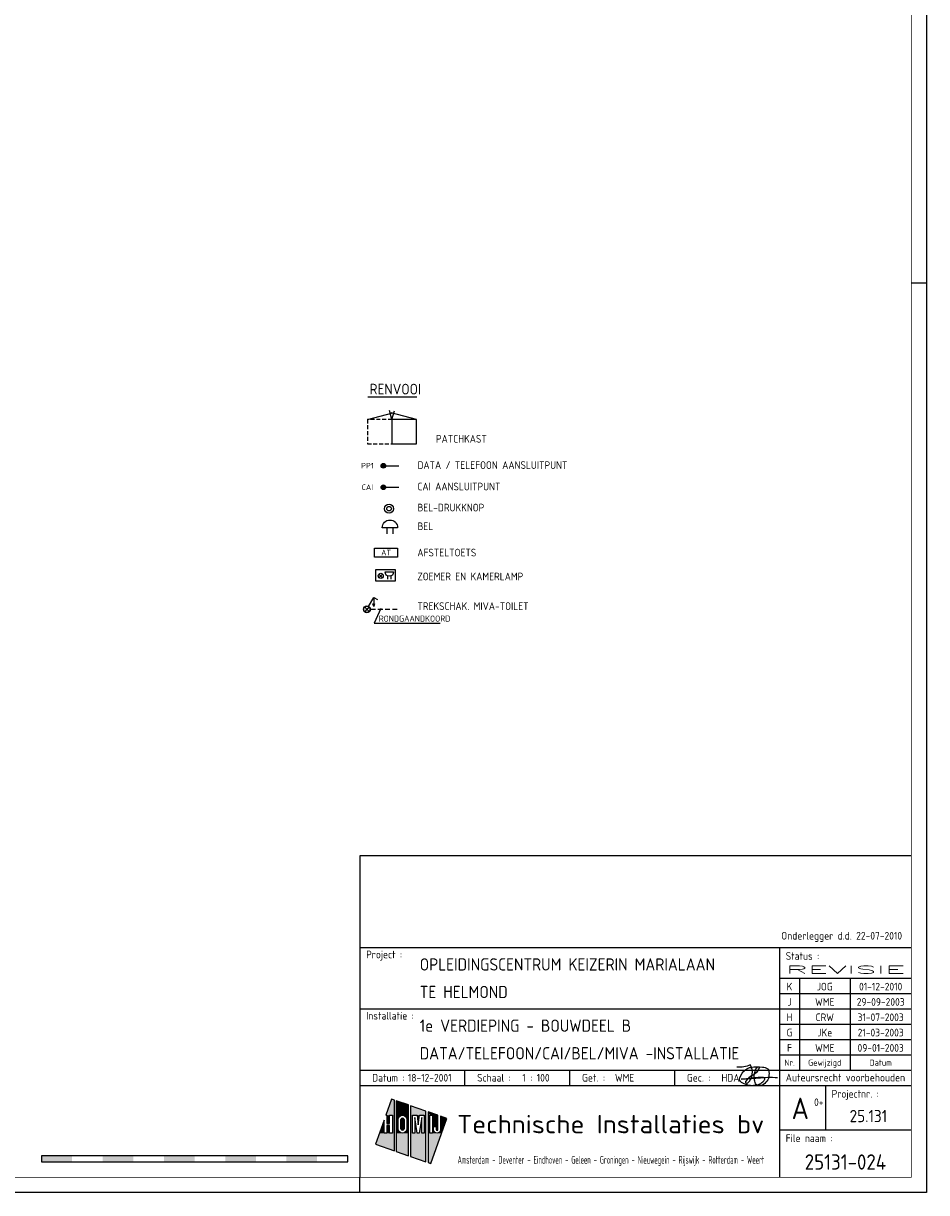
# Model space of a CAD drawing. Header units: millimetres. Extents: x 84333 to 240712, y -2244 to 84291.
# Tile 56 of 74: x 211222 to 240712, y 191 to 38363. Entities that reach past the tile are written whole.
import ezdxf
from ezdxf.enums import TextEntityAlignment as Align

# ---------------------------------------------------------------- set-up
doc = ezdxf.new("R2010")
doc.units = ezdxf.units.MM
doc.header["$LTSCALE"] = 100
doc.linetypes.add('HIDDEN', pattern=[9.525, 6.35, -3.175])
doc.layers.get('0').update_dxf_attribs({"linetype": 'CONTINUOUS'})
for name, color, linetype in [('02-61-50-lijn050', 90, 'CONTINUOUS'), ('71', 2, 'CONTINUOUS'), ('EB6431--_ATTRIB', 2, 'CONTINUOUS'), ('EL6411--_DEURBEL', 3, 'CONTINUOUS'), ('EL6414--_BELET24V', 3, 'CONTINUOUS'), ('EL6431--_CCTV', 3, 'CONTINUOUS'), ('INBRAAK', 3, 'CONTINUOUS'), ('LIJN025', 10, 'CONTINUOUS'), ('LIJN035', 50, 'CONTINUOUS'), ('LIJN050', 90, 'CONTINUOUS'), ('SCHAALBALK', 10, 'CONTINUOUS'), ('TEKST18', 1, 'CONTINUOUS'), ('TEKST25', 10, 'CONTINUOUS'), ('TEKST35', 50, 'CONTINUOUS'), ('TEKST50', 90, 'CONTINUOUS'), ('TEKST70', 130, 'CONTINUOUS')]:
    doc.layers.add(name, color=color, linetype=linetype)
doc.styles.add('1_8', font='ISO', dxfattribs={"height": 1.8})
doc.styles.add('HELV', font='ISO.SHX')
doc.styles.add('ISO', font='ISO.SHX')
doc.styles.add('MAATVOERING', font='iso.shx')
doc.styles.add('ROMAND', font='romand')
doc.styles.get("Standard").update_dxf_attribs({"font": 'iso.shx'})

# ---------------------------------------------------------------- blocks, each defined once
blk = doc.blocks.new('A0-GE')
at = {"layer": 'LIJN025'}
for p, q in [((1495, 297), (1500, 297)), ((1315, 80), (1495, 80)), ((1452, 80), (1452, 5)), ((1452, 70), (1495, 70)), ((1458.5, 70), (1458.5, 40)), ((1475, 70), (1475, 40)), ((1452, 65), (1495, 65)), ((1315, 60), (1452, 60)), ((1452, 60), (1495, 60)), ((1452, 55), (1495, 55)), ((1452, 50), (1495, 50)), ((1452, 45), (1495, 45)), ((1315, 40), (1495, 40)), ((1349.25, 35), (1349.25, 40)), ((1383.5, 35), (1383.5, 40)), ((1417.75, 35), (1417.75, 40)), ((1315, 35), (1495, 35)), ((1467, 35), (1467, 20.5)), ((1325.28, 30.55), (1323.44, 25.28)), ((1326.23, 30.22), (1325.28, 30.55)), ((1326.23, 13.64), (1326.23, 30.22)), ((1330.81, 28.62), (1326.85, 30)), ((1326.85, 30), (1326.85, 13.42)), ((1330.81, 12.03), (1330.81, 28.62)), ((1336.53, 26.61), (1331.49, 28.38)), ((1331.49, 28.38), (1331.49, 11.8)), ((1322.88, 23.67), (1320.11, 15.78)), ((1322.88, 19.41), (1322.88, 23.67)), ((1323.44, 25.28), (1323.78, 25.28)), ((1323.78, 25.28), (1323.78, 22.62)), ((1324.68, 25.28), (1325.58, 25.28)), ((1324.68, 22.62), (1324.68, 25.28)), ((1325.58, 25.28), (1325.58, 19.41)), ((1327.51, 23.91), (1327.61, 24.43)), ((1327.51, 20.8), (1327.51, 23.91)), ((1327.61, 24.43), (1327.9, 24.86)), ((1327.9, 24.86), (1328.35, 25.18)), ((1328.35, 25.18), (1328.88, 25.28)), ((1328.39, 23.89), (1328.46, 24.14)), ((1328.39, 20.81), (1328.39, 23.89)), ((1328.46, 24.14), (1328.63, 24.32)), ((1328.63, 24.32), (1328.89, 24.39)), ((1328.88, 25.28), (1329.41, 25.18)), ((1328.89, 24.39), (1329.13, 24.32)), ((1329.13, 24.32), (1329.31, 24.14)), ((1329.31, 24.14), (1329.38, 23.89)), ((1329.38, 23.89), (1329.38, 20.81)), ((1329.41, 25.18), (1329.85, 24.88)), ((1329.85, 24.88), (1330.14, 24.45)), ((1330.14, 24.45), (1330.25, 23.91)), ((1330.25, 23.91), (1330.25, 20.8)), ((1332.1, 19.41), (1332.1, 25.28)), ((1332.1, 25.28), (1333.62, 25.28)), ((1333.72, 19.41), (1332.87, 24.56)), ((1332.87, 24.56), (1332.87, 19.41)), ((1333.62, 25.28), (1334, 22.14)), ((1334, 22.14), (1334.38, 25.28)), ((1335.15, 24.56), (1334.29, 19.41)), ((1334.38, 25.28), (1335.92, 25.28)), ((1335.15, 19.41), (1335.15, 24.56)), ((1335.92, 25.28), (1335.92, 19.41)), ((1336.53, 10.03), (1336.53, 26.61)), ((1340.46, 25.24), (1337.21, 26.37)), ((1337.21, 26.37), (1337.21, 9.79)), ((1337.81, 19.41), (1337.81, 25.28)), ((1337.81, 25.28), (1338.69, 25.28)), ((1338.14, 9.47), (1343.31, 24.24)), ((1338.69, 25.28), (1338.69, 19.41)), ((1340.46, 20.62), (1340.46, 25.24)), ((1343.31, 24.24), (1341.31, 24.94)), ((1341.31, 24.94), (1341.31, 20.61)), ((1323.78, 19.41), (1322.88, 19.41)), ((1323.78, 22.62), (1324.68, 22.62)), ((1324.68, 21.86), (1323.78, 21.86)), ((1323.78, 21.86), (1323.78, 19.41)), ((1324.68, 19.41), (1324.68, 21.86)), ((1325.58, 19.41), (1324.68, 19.41)), ((1327.61, 20.28), (1327.51, 20.8)), ((1327.91, 19.82), (1327.61, 20.28)), ((1328.37, 19.52), (1327.91, 19.82)), ((1328.91, 19.41), (1328.37, 19.52)), ((1328.45, 20.57), (1328.39, 20.81)), ((1328.64, 20.38), (1328.45, 20.57)), ((1328.89, 20.32), (1328.64, 20.38)), ((1329.14, 20.38), (1328.89, 20.32)), ((1329.43, 19.53), (1328.91, 19.41)), ((1329.32, 20.56), (1329.14, 20.38)), ((1329.38, 20.81), (1329.32, 20.56)), ((1329.86, 19.83), (1329.43, 19.53)), ((1330.15, 20.26), (1329.86, 19.83)), ((1330.25, 20.8), (1330.15, 20.26)), ((1332.87, 19.41), (1332.1, 19.41)), ((1334.29, 19.41), (1333.72, 19.41)), ((1335.92, 19.41), (1335.15, 19.41)), ((1338.69, 19.41), (1337.81, 19.41)), ((1339.02, 20.61), (1339.02, 21.54)), ((1339.02, 21.54), (1339.88, 21.54)), ((1339.09, 20.16), (1339.02, 20.61)), ((1339.34, 19.76), (1339.09, 20.16)), ((1339.7, 19.5), (1339.34, 19.76)), ((1340.16, 19.41), (1339.7, 19.5)), ((1339.88, 21.54), (1339.88, 20.62)), ((1339.88, 20.62), (1339.97, 20.41)), ((1339.97, 20.41), (1340.17, 20.33)), ((1340.61, 19.5), (1340.16, 19.41)), ((1340.17, 20.33), (1340.37, 20.41)), ((1340.37, 20.41), (1340.46, 20.62)), ((1340.99, 19.77), (1340.61, 19.5)), ((1341.24, 20.17), (1340.99, 19.77)), ((1341.31, 20.61), (1341.24, 20.17)), ((1452, 20.5), (1495, 20.5)), ((1320.11, 15.78), (1326.23, 13.64)), ((1326.85, 13.42), (1330.81, 12.03)), ((1331.49, 11.8), (1336.53, 10.03)), ((1337.21, 9.79), (1338.14, 9.47)), ((1315, 0), (1315, 5))]:
    blk.add_line(p, q, dxfattribs=at)
blk.add_lwpolyline([(1500, 841), (1500, 0), (0, 0), (0, 841)], close=True, dxfattribs=at)
for points in [[(1323.44, 25.28), (1325.28, 30.55), (1326.23, 25.28), (1326.23, 30.22)], [(1326.85, 25.28), (1326.85, 30), (1330.81, 25.28), (1330.81, 28.62)], [(1331.49, 25.28), (1331.49, 28.38), (1336.53, 25.28), (1336.53, 26.61)], [(1321.39, 19.41), (1322.88, 23.67), (1322.88, 19.41), (1322.88, 23.67)], [(1323.78, 22.62), (1323.78, 25.28), (1324.68, 22.62), (1324.68, 25.28)], [(1325.58, 19.41), (1325.58, 25.28), (1326.23, 19.41), (1326.23, 25.28)], [(1326.85, 23.91), (1326.85, 25.28), (1327.51, 23.91), (1327.61, 24.43)], [(1327.61, 24.43), (1326.85, 25.28), (1327.9, 24.86), (1326.85, 25.28)], [(1327.9, 24.86), (1326.85, 25.28), (1328.35, 25.18), (1326.85, 25.28)], [(1328.35, 25.18), (1326.85, 25.28), (1328.88, 25.28), (1326.85, 25.28)], [(1326.85, 20.8), (1326.85, 23.91), (1327.51, 20.8), (1327.51, 23.91)], [(1328.39, 23.89), (1328.46, 24.14), (1329.38, 23.89), (1329.31, 24.14)], [(1328.39, 20.81), (1328.39, 23.89), (1329.38, 20.81), (1329.38, 23.89)], [(1328.46, 24.14), (1328.63, 24.32), (1329.31, 24.14), (1329.13, 24.32)], [(1328.63, 24.32), (1328.89, 24.39), (1329.13, 24.32), (1328.89, 24.39)], [(1329.41, 25.18), (1328.88, 25.28), (1329.41, 25.18), (1330.81, 25.28)], [(1329.85, 24.88), (1329.41, 25.18), (1329.85, 24.88), (1330.81, 25.28)], [(1330.14, 24.45), (1329.85, 24.88), (1330.14, 24.45), (1330.81, 25.28)], [(1330.25, 23.91), (1330.14, 24.45), (1330.81, 23.91), (1330.81, 25.28)], [(1330.25, 20.8), (1330.25, 23.91), (1330.81, 20.8), (1330.81, 23.91)], [(1331.49, 19.41), (1331.49, 25.28), (1332.1, 19.41), (1332.1, 25.28)], [(1332.87, 19.41), (1332.87, 24.56), (1333.72, 19.41), (1332.87, 24.56)], [(1334, 22.14), (1333.62, 25.28), (1334, 22.14), (1334.38, 25.28)], [(1334.29, 19.41), (1335.15, 24.56), (1335.15, 19.41), (1335.15, 24.56)], [(1335.92, 19.41), (1335.92, 25.28), (1336.53, 19.41), (1336.53, 25.28)], [(1337.21, 19.41), (1337.21, 26.37), (1337.81, 19.41), (1337.81, 25.28)], [(1337.81, 25.28), (1337.21, 26.37), (1338.69, 25.28), (1337.21, 26.37)], [(1338.69, 25.28), (1337.21, 26.37), (1340.46, 25.24), (1337.21, 26.37)], [(1338.69, 25.24), (1338.69, 25.28), (1340.46, 25.24)], [(1338.69, 21.54), (1338.69, 25.24), (1340.46, 21.54), (1340.46, 25.24)], [(1341.31, 20.61), (1341.31, 24.94), (1342.04, 20.61), (1343.31, 24.24)], [(1320.11, 15.78), (1321.39, 19.41), (1326.23, 13.64), (1326.23, 19.41)], [(1323.78, 19.41), (1323.78, 21.86), (1324.68, 19.41), (1324.68, 21.86)], [(1326.85, 19.41), (1326.85, 20.8), (1326.85, 19.41), (1327.51, 20.8)], [(1326.85, 19.41), (1327.51, 20.8), (1326.85, 19.41), (1327.61, 20.28)], [(1326.85, 19.41), (1327.61, 20.28), (1326.85, 19.41), (1327.91, 19.82)], [(1326.85, 19.41), (1327.91, 19.82), (1326.85, 19.41), (1328.37, 19.52)], [(1326.85, 19.41), (1328.37, 19.52), (1326.85, 19.41), (1328.91, 19.41)], [(1326.85, 13.42), (1326.85, 19.41), (1330.81, 12.03), (1330.81, 19.41)], [(1328.45, 20.57), (1328.39, 20.81), (1329.32, 20.56), (1329.38, 20.81)], [(1328.64, 20.38), (1328.45, 20.57), (1329.14, 20.38), (1329.32, 20.56)], [(1328.89, 20.32), (1328.64, 20.38), (1328.89, 20.32), (1329.14, 20.38)], [(1328.91, 19.41), (1329.43, 19.53), (1328.91, 19.41), (1330.81, 19.41)], [(1329.43, 19.53), (1329.86, 19.83), (1329.43, 19.53), (1330.81, 19.41)], [(1329.86, 19.83), (1330.15, 20.26), (1329.86, 19.83), (1330.81, 19.41)], [(1330.81, 19.41), (1330.15, 20.26), (1330.81, 20.8), (1330.25, 20.8)], [(1331.49, 11.8), (1331.49, 19.41), (1336.53, 10.03), (1336.53, 19.41)], [(1337.21, 9.79), (1337.21, 19.41), (1338.14, 9.47), (1341.62, 19.41)], [(1338.69, 19.41), (1338.69, 21.54), (1339.02, 20.61), (1339.02, 21.54)], [(1338.69, 19.41), (1339.02, 20.61), (1338.69, 19.41), (1339.09, 20.16)], [(1338.69, 19.41), (1339.09, 20.16), (1338.69, 19.41), (1339.34, 19.76)], [(1338.69, 19.41), (1339.34, 19.76), (1338.69, 19.41), (1339.7, 19.5)], [(1338.69, 19.41), (1339.7, 19.5), (1338.69, 19.41), (1340.16, 19.41)], [(1339.02, 20.61), (1339.02, 21.54), (1339.09, 20.16), (1339.02, 20.61)], [(1339.88, 20.62), (1339.88, 21.54), (1339.97, 20.41), (1339.88, 21.54)], [(1339.97, 20.41), (1339.88, 21.54), (1340.17, 20.33), (1339.88, 21.54)], [(1340.17, 20.33), (1339.88, 21.54), (1340.37, 20.41), (1339.88, 21.54)], [(1340.37, 20.41), (1339.88, 21.54), (1340.46, 20.62), (1339.88, 21.54)], [(1340.46, 20.62), (1339.88, 21.54), (1340.46, 20.62), (1340.46, 21.54)], [(1340.16, 19.41), (1341.62, 19.41), (1340.61, 19.5), (1341.62, 19.41)], [(1341.62, 19.41), (1340.61, 19.5), (1341.62, 19.41), (1340.99, 19.77)], [(1341.62, 19.41), (1340.99, 19.77), (1342.04, 20.61), (1341.24, 20.17)], [(1341.24, 20.17), (1341.31, 20.61), (1341.24, 20.17), (1342.04, 20.61)]]:
    blk.add_solid(points, dxfattribs=at)
at = {"layer": 'LIJN050'}
for p, q in [((1495, 110), (1315, 110)), ((1315, 110), (1315, 5))]:
    blk.add_line(p, q, dxfattribs=at)
at = {"layer": 'LIJN050', "const_width": 0.2}
blk.add_lwpolyline([(1495, 836), (25, 836), (25, 5), (1495, 5)], close=True, dxfattribs=at)
at = {"layer": 'SCHAALBALK'}
for p, q in [((1211, 12), (1211, 10)), ((1311, 12), (1211, 12)), ((1311, 10), (1311, 12)), ((1211, 10), (1311, 10))]:
    blk.add_line(p, q, dxfattribs=at)
for points in [[(1211, 10), (1211, 12), (1221, 10), (1221, 12)], [(1231, 10), (1231, 12), (1241, 10), (1241, 12)], [(1251, 10), (1251, 12), (1261, 10), (1261, 12)], [(1271, 10), (1271, 12), (1281, 10), (1281, 12)], [(1291, 10), (1291, 12), (1301, 10), (1301, 12)]]:
    blk.add_solid(points, dxfattribs=at)
at = {"layer": 'TEKST18', "style": 'ISO'}
for s, p in [('Nr.', (1455.25, 41.43)), ('Gewijzigd', (1466.75, 41.43)), ('Datum', (1485, 41.43))]:
    blk.add_text(s, height=2, dxfattribs=at).set_placement(p, align=Align.CENTER)
at = {"layer": 'TEKST18', "style": 'ISO', "width": 0.67468}
blk.add_text('Amsterdam - Deventer - Eindhoven - Geleen - Groningen - Nieuwegein - Rijswijk - Rotterdam - Weert', height=2.5, dxfattribs=at).set_placement((1346.88, 9.47), (1447, 9.47), align=Align.FIT)
at = {"layer": 'TEKST25', "style": 'ISO'}
for s, p in [('Project :', (1317, 76.5)), ('Status :', (1454, 76)), ('Installatie :', (1317, 56.5)), ('Datum :', (1319, 36.25)), ('Schaal :', (1353.25, 36.25)), ('Get. :', (1387.5, 36.25)), ('Gec. :', (1421.75, 36.25)), ('Projectnr. :', (1469, 31)), ('File naam :', (1454, 16.5))]:
    blk.add_text(s, height=2.5, dxfattribs=at).set_placement(p)
at = {"layer": 'TEKST25', "style": 'ISO', "width": 1.015814}
blk.add_text('Auteursrecht voorbehouden', height=2.5, dxfattribs=at).set_placement((1454, 36.3), (1493, 36.3), align=Align.FIT)
at = {"layer": 'TEKST25', "style": 'ROMAND', "width": 2.899115}
blk.add_attdef('STATUS', text='', height=2.5, dxfattribs=at).set_placement((1454, 71.5), (1493, 71.5), align=Align.FIT)
at = {"layer": 'TEKST25', "style": 'ISO'}
for tag, p in [('E', (1455.25, 66)), ('NAAM-E', (1466.75, 66)), ('DATUM-E', (1485, 66)), ('D', (1455.25, 61)), ('NAAM-D', (1466.75, 61)), ('DATUM-D', (1485, 61)), ('C', (1455.25, 56)), ('NAAM-C', (1466.75, 56)), ('DATUM-C', (1485, 56)), ('B', (1455.25, 51)), ('NAAM-B', (1466.75, 51)), ('DATUM-B', (1485, 51)), ('A', (1455.25, 46)), ('NAAM-A', (1466.75, 46)), ('DATUM-A', (1485, 46))]:
    blk.add_attdef(tag, text='', height=2.5, dxfattribs=at).set_placement(p, align=Align.CENTER)
for tag, p in [('DATUM', (1332.75, 36.25)), ('SCHAAL', (1368, 36.25)), ('GETEKEND', (1398.25, 36.25)), ('GECONTOL.', (1433, 36.25)), ('FORMAAT', (1463.25, 28.25))]:
    blk.add_attdef(tag, p, '', height=2.5, dxfattribs=at)
at = {"layer": 'TEKST35', "style": 'ISO'}
for tag, p in [('PROJECT', (1334.5, 72.5)), ('PLAATS', (1334.5, 63.5)), ('INSTALLATIE-REGEL1', (1334.5, 52.5)), ('INSTALLATIE-REGEL2', (1334.5, 43.5))]:
    blk.add_attdef(tag, p, '', height=4, dxfattribs=at)
blk.add_attdef('PROJ.NR.', text='', height=4, dxfattribs=at).set_placement((1481, 23), align=Align.CENTER)
at = {"layer": 'TEKST50', "style": 'HELV', "width": 1.169753}
blk.add_text('Technische Installaties bv', height=6, dxfattribs=at).set_placement((1346.72, 19.36), (1446.99, 19.36), align=Align.FIT)
at = {"layer": 'TEKST50', "style": 'ISO'}
blk.add_attdef('FILE-NAAM', text='', height=5, dxfattribs=at).set_placement((1473.5, 7.5), align=Align.CENTER)
at = {"layer": 'TEKST70', "style": 'HELV'}
blk.add_text('A', height=7, dxfattribs=at).set_placement((1458.75, 24), align=Align.CENTER)
blk = doc.blocks.new('PRHDA')
at = {"layer": '02-61-50-lijn050', "color": 50, "linetype": 'ByBlock', "flags": 128}
blk.add_lwpolyline([(-70, 246, 0.043806), (-705, 234, -0.031193), (-1253, 209), (-809, 257, 0.003454), (-595, 274, -0.231177), (-497, 236, -0.175519), (-494, 194, -0.153375), (-552, 106, -0.056813), (-651, 43, -0.100205), (-852, -8, -0.16296), (-1242, 100, -0.379529), (-1301, 251, -0.14016), (-1100, 518, -0.143334), (-940, 590, -0.06258), (-558, 601, -0.12688), (-385, 542, -0.169413), (-357, 496, -0.095564), (-353, 276, -0.080055), (-384, 187, -0.126486), (-523, 35, -0.214891), (-713, 6, -0.203106), (-762, 34, -0.121177), (-821, 172, -0.121604), (-801, 453, -0.010614), (-783, 511, -0.021915), (-760, 562, -0.15615), (-707, 606, -0.050224), (-686, 611, -0.295436), (-670, 603, -0.250173), (-667, 558, -0.167384), (-891, 324, 0.121525), (-1106, 142, 0.14194), (-1116, 115, 0.153562), (-1114, 98, 0.520832), (-1040, 81, 0.362036), (-958, 675, -0.145439), (-1391, 601)], format="xyb", dxfattribs=at)
blk = doc.blocks.new('ES4X2')
for p, q in [((-0.45, 1.4), (-0.45, 2.6)), ((-0.15, 1.27), (-0.15, 2.73)), ((0, 1.25), (0, -3)), ((0.15, 1.27), (0.15, 2.73)), ((0.45, 1.4), (0.45, 2.6))]:
    blk.add_line(p, q)
blk.add_circle((0, 2), 0.75)
at = {"style": '1_8', "flags": 8}
for tag, p in [('NUMMER', (1.25, 3.5)), ('CODE', (-1.25, 3.5))]:
    blk.add_attdef(tag, text='', height=1.8, rotation=90, dxfattribs=at).set_placement(p, align=Align.MIDDLE_LEFT)
blk.add_attdef('M_CODE', text='', height=1.8, dxfattribs=at).set_placement((0, 0), align=Align.MIDDLE_CENTER)
blk = doc.blocks.new('DATAKASTROC')
at = {"layer": 'LIJN025'}
blk.add_line((259, 14985), (1860, 14985), dxfattribs=at)
at = {"layer": 'LIJN035', "color": 10}
for p, q in [((1035, 14241), (965, 14531)), ((1045, 14241), (1125, 14521)), ((245, 14241), (1075, 14461)), ((1845, 14241), (1015, 14461)), ((1845, 14241), (1045, 14241)), ((1045, 14241), (1045, 13441)), ((1845, 13441), (1845, 14241)), ((1045, 13441), (1845, 13441))]:
    blk.add_line(p, q, dxfattribs=at)
at = {"layer": 'LIJN035', "color": 10, "linetype": 'HIDDEN', "ltscale": 0.2}
for p, q in [((1045, 14241), (245, 14241)), ((245, 14241), (245, 13441)), ((245, 13441), (1045, 13441))]:
    blk.add_line(p, q, dxfattribs=at)
at = {"layer": 'EL6431--_CCTV'}
ref = blk.add_blockref('ES4X2', (965, 12730, 1050), dxfattribs=dict(at, xscale=100, yscale=100, zscale=100, rotation=90))
ref.add_attrib('CODE', 'PP1', dxfattribs={"layer": 'EB6431--_ATTRIB', "color": 1, "height": 180, "style": '1_8', "flags": 8}).set_placement((243, 12732, 1050), align=Align.MIDDLE_CENTER)
ref = blk.add_blockref('ES4X2', (965, 12027, 1050), dxfattribs=dict(at, xscale=100, yscale=100, zscale=100, rotation=90))
ref.add_attrib('CODE', 'CAI', dxfattribs={"layer": 'EB6431--_ATTRIB', "color": 1, "height": 180, "style": '1_8', "flags": 8}).set_placement((243, 12029, 1050), align=Align.MIDDLE_CENTER)
at = {"layer": 'TEKST25'}
for s, p in [('PATCHKAST', (2479, 13485)), ('DATA / TELEFOON AANSLUITPUNT', (1877, 12627)), ('CAI AANSLUITPUNT', (1877, 11927))]:
    blk.add_text(s, height=250, dxfattribs=at).set_placement(p)
at = {"layer": 'TEKST35'}
blk.add_text('RENVOOI', height=350, dxfattribs=at).set_placement((312, 15057))
blk = doc.blocks.new('ES081010')
at = {"color": 0}
for p, q in [((-1, 0), (-1, -2)), ((1, -2), (1, 0))]:
    blk.add_line(p, q, dxfattribs=at)
blk.add_lwpolyline([(-2.5, 2.25), (2.5, 2.25, -1)], format="xyb", close=True, dxfattribs=at)
at = {"color": 0, "style": '1_8', "flags": 8}
for tag, p in [('NUMMER', (0, 6.75)), ('SCHAK', (0, 4))]:
    blk.add_attdef(tag, text='', height=1.8, dxfattribs=at).set_placement(p, align=Align.MIDDLE)
at = {"style": '1_8'}
for tag, flags, p in [('M_CODE', 8, (0, 0)), ('CODE', 9, (0, 3))]:
    blk.add_attdef(tag, text='', height=1.8, dxfattribs=dict(at, flags=flags)).set_placement(p, align=Align.MIDDLE_CENTER)
blk = doc.blocks.new('ES081001')
for p, q in [((1.06, -1.06), (-1.06, 1.06)), ((-1.06, -1.06), (1.06, 1.06))]:
    blk.add_line(p, q)
blk.add_circle((0, 0), 1.5)
at = {"color": 2, "style": '1_8', "flags": 8}
for tag, p in [('NUMMER', (0, 5.5)), ('CODE', (0, 3))]:
    blk.add_attdef(tag, text='', height=1.8, dxfattribs=at).set_placement(p, align=Align.MIDDLE)
at = {"style": '1_8', "flags": 8}
blk.add_attdef('M_CODE', text='', height=1.8, dxfattribs=at).set_placement((0, 0), align=Align.MIDDLE_CENTER)
blk = doc.blocks.new('ES081006')
at = {"color": 0}
for p, q in [((-1, 0), (-1, -2)), ((1, -2), (1, 0))]:
    blk.add_line(p, q, dxfattribs=at)
blk.add_lwpolyline([(2.5, 0), (-2.5, 0, -1)], format="xyb", close=True, dxfattribs=at)
at = {"color": 0, "style": '1_8', "flags": 8}
for tag, p in [('NUMMER', (0, 6.75)), ('SCHAK', (0, 4))]:
    blk.add_attdef(tag, text='', height=1.8, dxfattribs=at).set_placement(p, align=Align.MIDDLE)
at = {"style": '1_8', "flags": 8}
blk.add_attdef('M_CODE', text='', height=1.8, dxfattribs=at).set_placement((0, 0), align=Align.MIDDLE_CENTER)
blk = doc.blocks.new('ES3S1-T')
at = {"color": 1}
blk.add_line((2.31, 4), (2.31, 1), dxfattribs=at)
at = {"color": 0}
blk.add_lwpolyline([(0.58, 1), (2.31, 4), (3.61, 3.25)], dxfattribs=at)
at = {"color": 1}
blk.add_lwpolyline([(2.01, 1.8), (2.61, 1.8), (2.31, 1)], close=True, dxfattribs=at)
blk.add_lwpolyline([(2.16, 1.8), (2.31, 1), (2.46, 1.8), (2.46, 1.8)], dxfattribs=at)
at = {"color": 0}
blk.add_circle((0, 0), 1.15, dxfattribs=at)
at = {"style": '1_8'}
for tag, flags, p in [('SCHAK', 8, (3, 5.5)), ('KAST', 9, (-3, 0.5)), ('M_CODE', 9, (0, 0)), ('GROEP', 9, (-3, -4.5)), ('DOEL', 9, (-3, -2))]:
    blk.add_attdef(tag, text='', height=1.8, dxfattribs=dict(at, flags=flags)).set_placement(p, align=Align.MIDDLE_CENTER)
blk = doc.blocks.new('ES111410')
for radius in [1.5, 0.75]:
    blk.add_circle((0, 0), radius)
at = {"style": '1_8', "flags": 8}
for tag, p in [('NUMMER', (0, 5.5)), ('CODE', (0, 3))]:
    blk.add_attdef(tag, text='', height=1.8, dxfattribs=at).set_placement(p, align=Align.MIDDLE)
blk.add_attdef('M_CODE', text='', height=1.8, dxfattribs=at).set_placement((0, 0), align=Align.MIDDLE_CENTER)

msp = doc.modelspace()

# ---------------------------------------------------------------- linework, layer by layer
at = {"layer": '71'}
for q in [(222365, 19306), (222365, 19161), (222510, 19306), (222510, 19161)]:
    msp.add_line((222437, 19234), q, dxfattribs=at)
msp.add_circle((222437, 19234), 102, dxfattribs=at)
at = {"layer": 'EL6414--_BELET24V'}
for p, q in [((223367, 20524), (222720, 20524)), ((222720, 20524), (222720, 20159)), ((223367, 20159), (223367, 20524)), ((222720, 20159), (223367, 20159))]:
    msp.add_line(p, q, dxfattribs=at)
at = {"layer": 'EL6414--_BELET24V', "linetype": 'HIDDEN', "ltscale": 0.25}
msp.add_line((222557, 19234), (223493, 19234), dxfattribs=at)
at = {"layer": 'LIJN025'}
for p, q in [((222891, 19264), (222670, 18785)), ((222670, 18785), (224832, 18785))]:
    msp.add_line(p, q, dxfattribs=at)
at = {"layer": 'LIJN035'}
msp.add_lwpolyline([(223440, 20935), (222690, 20935), (222690, 21235), (223440, 21235)], close=True, dxfattribs=at)

# ---------------------------------------------------------------- block references
ref = msp.add_blockref('A0-GE', (90712, 191), dxfattribs=dict(xscale=100, yscale=100, zscale=100))
ref.add_attrib('PROJECT', 'OPLEIDINGSCENTRUM KEIZERIN MARIALAAN', (224162, 7441), dxfattribs={"layer": 'TEKST35', "height": 400, "style": 'ISO'})
ref.add_attrib('PLAATS', 'TE HELMOND', (224162, 6541), dxfattribs={"layer": 'TEKST35', "height": 400, "style": 'ISO'})
ref.add_attrib('INSTALLATIE-REGEL1', '1e VERDIEPING - BOUWDEEL B', (224162, 5441), dxfattribs={"layer": 'TEKST35', "height": 400, "style": 'ISO'})
ref.add_attrib('INSTALLATIE-REGEL2', 'DATA/TELEFOON/CAI/BEL/MIVA -INSTALLATIE', (224162, 4541), dxfattribs={"layer": 'TEKST35', "height": 400, "style": 'ISO'})
ref.add_attrib('PROJ.NR.', '25.131', dxfattribs={"layer": 'TEKST35', "height": 400, "style": 'ISO'}).set_placement((238812, 2491), align=Align.CENTER)
ref.add_attrib('FILE-NAAM', '25131-024', dxfattribs={"layer": 'TEKST50', "height": 500, "style": 'ISO'}).set_placement((238062, 941), align=Align.CENTER)
ref.add_attrib('DATUM', '18-12-2001', (223775, 3816), dxfattribs={"layer": 'TEKST25', "height": 250, "style": 'ISO'})
ref.add_attrib('SCHAAL', '1 : 100', (227512, 3816), dxfattribs={"layer": 'TEKST25', "height": 250, "style": 'ISO'})
ref.add_attrib('GETEKEND', 'WME', (230537, 3816), dxfattribs={"layer": 'TEKST25', "height": 250, "style": 'ISO'})
ref.add_attrib('GECONTOL.', 'HDA', (234012, 3816), dxfattribs={"layer": 'TEKST25', "height": 250, "style": 'ISO'})
ref.add_attrib('STATUS', 'REVISIE', dxfattribs={"layer": 'TEKST25', "height": 250, "style": 'ROMAND', "width": 2.899115}).set_placement((236112, 7341), (240012, 7341), align=Align.FIT)
ref.add_attrib('FORMAAT', '0+', (237037, 3016), dxfattribs={"layer": 'TEKST25', "height": 250, "style": 'ISO'})
ref.add_attrib('A', 'F', dxfattribs={"layer": 'TEKST25', "height": 250, "style": 'ISO'}).set_placement((236237, 4791), align=Align.CENTER)
ref.add_attrib('NAAM-A', 'WME', dxfattribs={"layer": 'TEKST25', "height": 250, "style": 'ISO'}).set_placement((237387, 4791), align=Align.CENTER)
ref.add_attrib('DATUM-A', '09-01-2003', dxfattribs={"layer": 'TEKST25', "height": 250, "style": 'ISO'}).set_placement((239212, 4791), align=Align.CENTER)
ref.add_attrib('B', 'G', dxfattribs={"layer": 'TEKST25', "height": 250, "style": 'ISO'}).set_placement((236237, 5291), align=Align.CENTER)
ref.add_attrib('NAAM-B', 'JKe', dxfattribs={"layer": 'TEKST25', "height": 250, "style": 'ISO'}).set_placement((237387, 5291), align=Align.CENTER)
ref.add_attrib('DATUM-B', '21-03-2003', dxfattribs={"layer": 'TEKST25', "height": 250, "style": 'ISO'}).set_placement((239212, 5291), align=Align.CENTER)
ref.add_attrib('C', 'H', dxfattribs={"layer": 'TEKST25', "height": 250, "style": 'ISO'}).set_placement((236237, 5791), align=Align.CENTER)
ref.add_attrib('NAAM-C', 'CRW', dxfattribs={"layer": 'TEKST25', "height": 250, "style": 'ISO'}).set_placement((237387, 5791), align=Align.CENTER)
ref.add_attrib('DATUM-C', '31-07-2003', dxfattribs={"layer": 'TEKST25', "height": 250, "style": 'ISO'}).set_placement((239212, 5791), align=Align.CENTER)
ref.add_attrib('D', 'J', dxfattribs={"layer": 'TEKST25', "height": 250, "style": 'ISO'}).set_placement((236237, 6291), align=Align.CENTER)
ref.add_attrib('NAAM-D', 'WME', dxfattribs={"layer": 'TEKST25', "height": 250, "style": 'ISO'}).set_placement((237387, 6291), align=Align.CENTER)
ref.add_attrib('DATUM-D', '29-09-2003', dxfattribs={"layer": 'TEKST25', "height": 250, "style": 'ISO'}).set_placement((239212, 6291), align=Align.CENTER)
ref.add_attrib('E', 'K', dxfattribs={"layer": 'TEKST25', "height": 250, "style": 'ISO'}).set_placement((236237, 6791), align=Align.CENTER)
ref.add_attrib('NAAM-E', 'JOG', dxfattribs={"layer": 'TEKST25', "height": 250, "style": 'ISO'}).set_placement((237387, 6791), align=Align.CENTER)
ref.add_attrib('DATUM-E', '01-12-2010', dxfattribs={"layer": 'TEKST25', "height": 250, "style": 'ISO'}).set_placement((239212, 6791), align=Align.CENTER)
at = {"layer": 'EL6411--_DEURBEL', "xscale": 100, "yscale": 100, "zscale": 100}
for name, p in [('ES111410', (223161, 22520)), ('ES081006', (223191, 21900))]:
    msp.add_blockref(name, p, dxfattribs=at)
at = {"layer": 'EL6414--_BELET24V'}
for name, p, xscale, yscale, zscale in [('ES081001', (222889, 20327), 56.25, 56.25, 56.25), ('ES081010', (223170, 20327), 56.25, 56.25, 56.25), ('ES3S1-T', (222436, 19234, 585), 97.5, 97.5, 97.5)]:
    msp.add_blockref(name, p, dxfattribs=dict(at, xscale=xscale, yscale=yscale, zscale=zscale))
at = {"layer": 'LIJN025'}
for name, p in [('DATAKASTROC', (222212, 11191)), ('PRHDA', (235912, 3691))]:
    msp.add_blockref(name, p, dxfattribs=at)

# ---------------------------------------------------------------- texts
at = {"layer": 'INBRAAK', "color": 10, "style": 'ISO'}
for s, p in [('AFSTELTOETS', (224084, 20962)), ('ZOEMER EN KAMERLAMP', (224084, 20182))]:
    msp.add_text(s, height=250, dxfattribs=at).set_placement(p)
at = {"layer": 'TEKST25'}
for s, p in [('BEL-DRUKKNOP', (224090, 22431)), ('BEL', (224090, 21821))]:
    msp.add_text(s, height=250, dxfattribs=at).set_placement(p)
at = {"layer": 'TEKST25', "style": '1_8'}
msp.add_text('AT', height=187.5, dxfattribs=at).set_placement((223065, 20991), align=Align.CENTER)
at = {"layer": 'TEKST25', "style": 'MAATVOERING'}
for s, height, p in [('TREKSCHAK. MIVA-TOILET', 250, (224086, 19213)), ('RONDGAANDKOORD', 200, (222825, 18831)), ('Onderlegger d.d. 22-07-2010', 250, (235968, 8452))]:
    msp.add_text(s, height=height, dxfattribs=at).set_placement(p)

doc.saveas('drawing.dxf')
